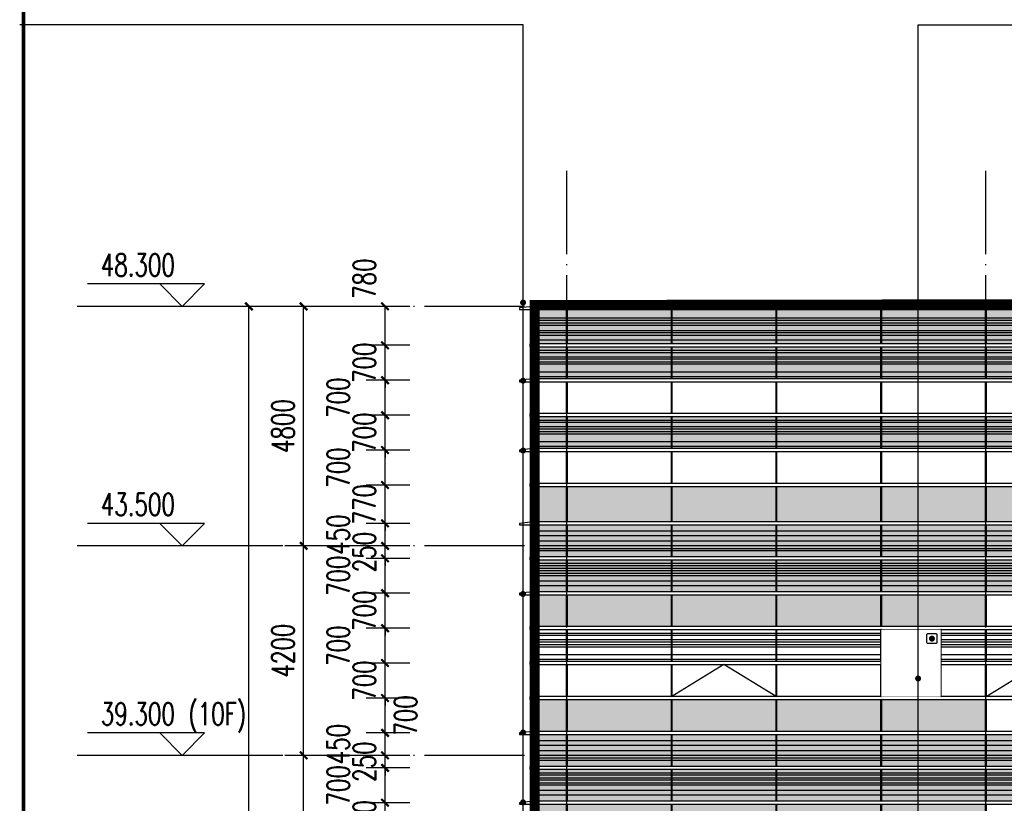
# Model space of a CAD drawing. Header units: millimetres. Extents: x 708158 to 1984082, y -168213 to -53.
# Tile 73 of 220: x 837982 to 857724, y -47618 to -31909. Entities that reach past the tile are written whole.
import ezdxf

# ---------------------------------------------------------------- set-up
doc = ezdxf.new("R2010")
doc.units = ezdxf.units.MM
doc.header["$LTSCALE"] = 1000
doc.set_wipeout_variables(frame=1)
doc.linetypes.add('DASH', pattern=[0.35, 0.25, -0.1])
doc.linetypes.add('DOTE', pattern=[2.42, 2, -0.2, 0.02, -0.2])
doc.layers.get('0').update_dxf_attribs({"color": 8})
for name, color, linetype in [('A-AXIS', 1, 'DOTE'), ('A-看线', 63, 'Continuous'), ('DIM_ELEV', 3, 'Continuous'), ('DIM_LEAD', 3, 'Continuous'), ('DOTE', 1, 'DOTE'), ('PUB_DIM', 3, 'Continuous'), ('PUB_TEXT', 7, 'Continuous'), ('WINDOW', 4, 'Continuous'), ('看线', 115, 'Continuous'), ('立面加粗', 5, 'Continuous'), ('立面填充线2 穿孔板', 105, 'Continuous'), ('立面窗户线', 21, 'Continuous')]:
    doc.layers.add(name, color=color, linetype=linetype)
doc.layers.add('E-百叶', color=8, linetype='Continuous', lineweight=35)
doc.layers.add('图框', color=4, linetype='Continuous', lineweight=35)
doc.layers.add('不打印线', color=6, linetype='DASH', lineweight=0, plot=False)
doc.styles.add('_TCH_DIM', font='SIMPLEX', dxfattribs={"bigfont": 'GBCBIG'})
doc.styles.add('_TCH_DIM_T3', font='SIMPLEX', dxfattribs={"width": 0.705882, "bigfont": 'GBCBIG'})
doc.dimstyles.new('_TCH_ARCH&&150', dxfattribs={"dimtxt": 446.25, "dimasz": 150, "dimexe": 375, "dimexo": 450, "dimgap": 189.375, "dimtad": 1, "dimdec": 0, "dimzin": 0, "dimdsep": 46, "dimtxsty": '_TCH_DIM_T3', "dimblk": 'ARCHTICK', "dimcen": 0.09, "dimclrt": 7, "dimazin": 2, "dimtfac": 1, "dimtdec": 0, "dimtix": 1, "dimtmove": 2, "dimatfit": 3, "dimfxl": 1, "dimtolj": 1, "dimtzin": 0, "dimarcsym": 0})

# ---------------------------------------------------------------- blocks, each defined once
blk = doc.blocks.new('A$C24AE1B25')
at = {"layer": '立面窗户线'}
blk.add_lwpolyline([(46850, 30), (0, 30), (-30, 30), (-300, 0), (-300, -30), (0, -30), (46850, -30)], dxfattribs=at)
blk = doc.blocks.new('A$C05264923')
at = {"layer": '立面窗户线'}
blk.add_lwpolyline([(46850, 30), (0, 30), (-90, 30), (-90, -30), (0, -30), (46850, -30)], dxfattribs=at)
blk = doc.blocks.new('A$C646C2EE2')
at = {"layer": 'A-看线'}
for points in [[(0, -70), (2090, -70), (2090, -120), (0, -120)], [(2100, -70), (4190, -70), (4190, -120), (2100, -120)], [(4200, -70), (6290, -70), (6290, -120), (4200, -120)], [(6300, -70), (8390, -70), (8390, -120), (6300, -120)], [(0, -200), (2090, -200), (2090, -250), (0, -250)], [(0, -300), (2090, -300), (2090, -350), (0, -350)], [(2100, -200), (4190, -200), (4190, -250), (2100, -250)], [(2100, -300), (4190, -300), (4190, -350), (2100, -350)], [(4200, -200), (6290, -200), (6290, -250), (4200, -250)], [(4200, -300), (6290, -300), (6290, -350), (4200, -350)], [(6300, -200), (8390, -200), (8390, -250), (6300, -250)], [(6300, -300), (8390, -300), (8390, -350), (6300, -350)], [(0, -500), (2090, -500), (2090, -600), (0, -600)], [(2100, -500), (4190, -500), (4190, -600), (2100, -600)], [(4200, -500), (6290, -500), (6290, -600), (4200, -600)], [(6300, -500), (8390, -500), (8390, -600), (6300, -600)]]:
    blk.add_lwpolyline(points, close=True, dxfattribs=at)
at = {"layer": 'WINDOW'}
for points in [[(2090, 0), (2100, 0), (2100, -640), (2090, -640)], [(4190, 0), (4200, 0), (4200, -640), (4190, -640)], [(6290, 0), (6300, 0), (6300, -640), (6290, -640)], [(8390, 0), (8400, 0), (8400, -640), (8390, -640)]]:
    blk.add_lwpolyline(points, close=True, dxfattribs=at)
blk = doc.blocks.new('A$C03EC34EA')
at = {"layer": 'A-看线'}
for points in [[(5, -40), (645, -40), (645, -140), (5, -140)], [(5, -240), (645, -240), (645, -340), (5, -340)], [(5, -390), (645, -390), (645, -440), (5, -440)], [(5, -690), (645, -690), (645, -740), (5, -740)], [(5, -790), (645, -790), (645, -840), (5, -840)], [(5, -890), (645, -890), (645, -940), (5, -940)], [(5, -1040), (645, -1040), (645, -1140), (5, -1140)]]:
    blk.add_lwpolyline(points, close=True, dxfattribs=at)
at = {"layer": 'WINDOW'}
for points in [[(-5, 80), (5, 80), (5, -560), (-5, -560)], [(645, 80), (655, 80), (655, -560), (645, -560)], [(-5, -620), (5, -620), (5, -1260), (-5, -1260)], [(645, -620), (655, -620), (655, -1260), (645, -1260)]]:
    blk.add_lwpolyline(points, close=True, dxfattribs=at)
blk = doc.blocks.new('A$C2A3A27BA')
at = {"layer": 'A-看线'}
for points in [[(0, -40), (2090, -40), (2090, -140), (0, -140)], [(2100, -40), (4190, -40), (4190, -140), (2100, -140)], [(4200, -40), (6290, -40), (6290, -140), (4200, -140)], [(6300, -40), (8390, -40), (8390, -140), (6300, -140)], [(0, -240), (2090, -240), (2090, -340), (0, -340)], [(0, -390), (2090, -390), (2090, -440), (0, -440)], [(2100, -240), (4190, -240), (4190, -340), (2100, -340)], [(2100, -390), (4190, -390), (4190, -440), (2100, -440)], [(4200, -240), (6290, -240), (6290, -340), (4200, -340)], [(4200, -390), (6290, -390), (6290, -440), (4200, -440)], [(6300, -240), (8390, -240), (8390, -340), (6300, -340)], [(6300, -390), (8390, -390), (8390, -440), (6300, -440)], [(0, -690), (2090, -690), (2090, -740), (0, -740)], [(2100, -690), (4190, -690), (4190, -740), (2100, -740)], [(4200, -690), (6290, -690), (6290, -740), (4200, -740)], [(6300, -690), (8390, -690), (8390, -740), (6300, -740)], [(0, -790), (2090, -790), (2090, -840), (0, -840)], [(0, -890), (2090, -890), (2090, -940), (0, -940)], [(2100, -790), (4190, -790), (4190, -840), (2100, -840)], [(2100, -890), (4190, -890), (4190, -940), (2100, -940)], [(4200, -790), (6290, -790), (6290, -840), (4200, -840)], [(4200, -890), (6290, -890), (6290, -940), (4200, -940)], [(6300, -790), (8390, -790), (8390, -840), (6300, -840)], [(6300, -890), (8390, -890), (8390, -940), (6300, -940)], [(0, -1040), (2090, -1040), (2090, -1140), (0, -1140)], [(2100, -1040), (4190, -1040), (4190, -1140), (2100, -1140)], [(4200, -1040), (6290, -1040), (6290, -1140), (4200, -1140)], [(6300, -1040), (8390, -1040), (8390, -1140), (6300, -1140)]]:
    blk.add_lwpolyline(points, close=True, dxfattribs=at)
at = {"layer": 'WINDOW'}
for points in [[(2090, 80), (2100, 80), (2100, -560), (2090, -560)], [(4190, 80), (4200, 80), (4200, -560), (4190, -560)], [(6290, 80), (6300, 80), (6300, -560), (6290, -560)], [(8390, 80), (8400, 80), (8400, -560), (8390, -560)], [(2090, -620), (2100, -620), (2100, -1260), (2090, -1260)], [(4190, -620), (4200, -620), (4200, -1260), (4190, -1260)], [(6290, -620), (6300, -620), (6300, -1260), (6290, -1260)], [(8390, -620), (8400, -620), (8400, -1260), (8390, -1260)]]:
    blk.add_lwpolyline(points, close=True, dxfattribs=at)
blk = doc.blocks.new('A$C4AFF7EBF')
at = {"layer": 'A-看线'}
for points in [[(5, -70), (645, -70), (645, -120), (5, -120)], [(5, -200), (645, -200), (645, -250), (5, -250)], [(5, -300), (645, -300), (645, -350), (5, -350)], [(5, -500), (645, -500), (645, -600), (5, -600)]]:
    blk.add_lwpolyline(points, close=True, dxfattribs=at)
at = {"layer": 'WINDOW'}
for points in [[(-5, 0), (5, 0), (5, -640), (-5, -640)], [(645, 0), (655, 0), (655, -640), (645, -640)]]:
    blk.add_lwpolyline(points, close=True, dxfattribs=at)
blk = doc.blocks.new('A$C4BD9167B')
at = {"layer": 'WINDOW'}
for points in [[(-5, 0), (5, 0), (5, -640), (-5, -640)], [(645, 0), (655, 0), (655, -640), (645, -640)], [(-5, -1400), (5, -1400), (5, -2040), (-5, -2040)], [(645, -1400), (655, -1400), (655, -2040), (645, -2040)], [(-5, -2100), (5, -2100), (5, -2740), (-5, -2740)], [(645, -2100), (655, -2100), (655, -2740), (645, -2740)]]:
    blk.add_lwpolyline(points, close=True, dxfattribs=at)
blk = doc.blocks.new('A$C59A864C1')
at = {"layer": 'WINDOW'}
for points in [[(2090, 0), (2100, 0), (2100, -640), (2090, -640)], [(4190, 0), (4200, 0), (4200, -640), (4190, -640)], [(6290, 0), (6300, 0), (6300, -640), (6290, -640)], [(8390, 0), (8400, 0), (8400, -640), (8390, -640)], [(2090, -1400), (2100, -1400), (2100, -2040), (2090, -2040)], [(4190, -1400), (4200, -1400), (4200, -2040), (4190, -2040)], [(6290, -1400), (6300, -1400), (6300, -2040), (6290, -2040)], [(8390, -1400), (8400, -1400), (8400, -2040), (8390, -2040)], [(2090, -2100), (2100, -2100), (2100, -2740), (2090, -2740)], [(4190, -2100), (4200, -2100), (4200, -2740), (4190, -2740)], [(6290, -2100), (6300, -2100), (6300, -2740), (6290, -2740)], [(8390, -2100), (8400, -2100), (8400, -2740), (8390, -2740)]]:
    blk.add_lwpolyline(points, close=True, dxfattribs=at)
blk.add_lwpolyline([(4190, -2040), (3145, -1400), (2100, -2040)], dxfattribs=at)
blk = doc.blocks.new('A$C22B71AAA')
at = {"layer": '立面填充线2 穿孔板'}
for points in [[(5, 420), (46845, 420), (46845, -220), (5, -220)], [(5, -280), (46845, -280), (46845, -920), (5, -920)], [(5, -980), (9045, -980), (9045, -1620), (5, -1620)], [(5, -3080), (9045, -3080), (9045, -3720), (5, -3720)]]:
    blk.add_hatch(color=256, dxfattribs=at).paths.add_polyline_path(points)
at = {"layer": 'A-看线'}
for points in [[(5, 420), (46845, 420), (46845, -220), (5, -220)], [(5, -280), (46845, -280), (46845, -920), (5, -920)], [(5, -980), (9045, -980), (9045, -1620), (5, -1620)], [(5, -1680), (46845, -1680), (46845, -2320), (5, -2320)], [(5, -3080), (9045, -3080), (9045, -3720), (5, -3720)]]:
    blk.add_lwpolyline(points, close=True, dxfattribs=at)
at = {"layer": 'WINDOW'}
for name, p in [('A$C03EC34EA', (0, 340)), ('A$C2A3A27BA', (655, 340)), ('A$C2A3A27BA', (9055, 340)), ('A$C05264923', (0, -250)), ('A$C4BD9167B', (0, -980)), ('A$C59A864C1', (655, -980)), ('A$C05264923', (0, -1650)), ('A$C4AFF7EBF', (0, -1680)), ('A$C646C2EE2', (655, -1680)), ('A$C646C2EE2', (9055, -1680)), ('A$C05264923', (0, -2350)), ('A$C05264923', (0, -3050))]:
    blk.add_blockref(name, p, dxfattribs=at)
at = {"layer": '立面窗户线'}
for p in [(0, 450), (0, -950)]:
    blk.add_blockref('A$C24AE1B25', p, dxfattribs=at)
blk = doc.blocks.new('A$C2009679C')
at = {"layer": 'A-看线'}
for points in [[(5, -270), (645, -270), (645, -320), (5, -320)], [(5, -370), (645, -370), (645, -420), (5, -420)], [(5, -520), (645, -520), (645, -570), (5, -570)], [(5, -620), (645, -620), (645, -720), (5, -720)], [(5, -920), (645, -920), (645, -970), (5, -970)], [(5, -1050), (645, -1050), (645, -1100), (5, -1100)], [(5, -1150), (645, -1150), (645, -1200), (5, -1200)], [(5, -1350), (645, -1350), (645, -1450), (5, -1450)]]:
    blk.add_lwpolyline(points, close=True, dxfattribs=at)
at = {"layer": 'WINDOW'}
for points in [[(-5, -100), (5, -100), (5, -790), (-5, -790)], [(645, -100), (655, -100), (655, -790), (645, -790)], [(-5, -850), (5, -850), (5, -1490), (-5, -1490)], [(645, -850), (655, -850), (655, -1490), (645, -1490)]]:
    blk.add_lwpolyline(points, close=True, dxfattribs=at)
blk = doc.blocks.new('A$C77236AF1')
at = {"layer": 'A-看线'}
for points in [[(0, -270), (2090, -270), (2090, -320), (0, -320)], [(0, -370), (2090, -370), (2090, -420), (0, -420)], [(2100, -270), (4190, -270), (4190, -320), (2100, -320)], [(2100, -370), (4190, -370), (4190, -420), (2100, -420)], [(4200, -270), (6290, -270), (6290, -320), (4200, -320)], [(4200, -370), (6290, -370), (6290, -420), (4200, -420)], [(6300, -270), (8390, -270), (8390, -320), (6300, -320)], [(6300, -370), (8390, -370), (8390, -420), (6300, -420)], [(0, -520), (2090, -520), (2090, -570), (0, -570)], [(2100, -520), (4190, -520), (4190, -570), (2100, -570)], [(4200, -520), (6290, -520), (6290, -570), (4200, -570)], [(6300, -520), (8390, -520), (8390, -570), (6300, -570)], [(0, -620), (2090, -620), (2090, -720), (0, -720)], [(2100, -620), (4190, -620), (4190, -720), (2100, -720)], [(4200, -620), (6290, -620), (6290, -720), (4200, -720)], [(6300, -620), (8390, -620), (8390, -720), (6300, -720)], [(0, -920), (2090, -920), (2090, -970), (0, -970)], [(2100, -920), (4190, -920), (4190, -970), (2100, -970)], [(4200, -920), (6290, -920), (6290, -970), (4200, -970)], [(6300, -920), (8390, -920), (8390, -970), (6300, -970)], [(0, -1050), (2090, -1050), (2090, -1100), (0, -1100)], [(0, -1150), (2090, -1150), (2090, -1200), (0, -1200)], [(2100, -1050), (4190, -1050), (4190, -1100), (2100, -1100)], [(2100, -1150), (4190, -1150), (4190, -1200), (2100, -1200)], [(4200, -1050), (6290, -1050), (6290, -1100), (4200, -1100)], [(4200, -1150), (6290, -1150), (6290, -1200), (4200, -1200)], [(6300, -1050), (8390, -1050), (8390, -1100), (6300, -1100)], [(6300, -1150), (8390, -1150), (8390, -1200), (6300, -1200)], [(0, -1350), (2090, -1350), (2090, -1450), (0, -1450)], [(2100, -1350), (4190, -1350), (4190, -1450), (2100, -1450)], [(4200, -1350), (6290, -1350), (6290, -1450), (4200, -1450)], [(6300, -1350), (8390, -1350), (8390, -1450), (6300, -1450)]]:
    blk.add_lwpolyline(points, close=True, dxfattribs=at)
at = {"layer": 'WINDOW'}
for points in [[(2090, -100), (2100, -100), (2100, -790), (2090, -790)], [(4190, -100), (4200, -100), (4200, -790), (4190, -790)], [(6290, -100), (6300, -100), (6300, -790), (6290, -790)], [(8390, -100), (8400, -100), (8400, -790), (8390, -790)], [(2090, -850), (2100, -850), (2100, -1490), (2090, -1490)], [(4190, -850), (4200, -850), (4200, -1490), (4190, -1490)], [(6290, -850), (6300, -850), (6300, -1490), (6290, -1490)], [(8390, -850), (8400, -850), (8400, -1490), (8390, -1490)]]:
    blk.add_lwpolyline(points, close=True, dxfattribs=at)
blk = doc.blocks.new('A$Ceb045a45')
at = {"layer": '立面填充线2 穿孔板'}
for points in [[(305, -130), (47145, -130), (47145, -820), (305, -820)], [(305, -880), (47145, -880), (47145, -1520), (305, -1520)], [(305, -2280), (47145, -2280), (47145, -2920), (305, -2920)], [(305, -3680), (47145, -3680), (47145, -4390), (305, -4390)]]:
    blk.add_hatch(color=256, dxfattribs=at).paths.add_polyline_path(points)
at = {"layer": 'A-看线'}
for points in [[(305, -130), (47145, -130), (47145, -820), (305, -820)], [(305, -880), (47145, -880), (47145, -1520), (305, -1520)], [(305, -2280), (47145, -2280), (47145, -2920), (305, -2920)], [(305, -2280), (47145, -2280), (47145, -2920), (305, -2920)], [(305, -3680), (47145, -3680), (47145, -4390), (305, -4390)]]:
    blk.add_lwpolyline(points, close=True, dxfattribs=at)
at = {"layer": 'WINDOW'}
for points in [[(295, -880), (305, -880), (305, -1520), (295, -1520)], [(945, -880), (955, -880), (955, -1520), (945, -1520)], [(3045, -880), (3055, -880), (3055, -1520), (3045, -1520)], [(5145, -880), (5155, -880), (5155, -1520), (5145, -1520)], [(7245, -880), (7255, -880), (7255, -1520), (7245, -1520)], [(9345, -880), (9355, -880), (9355, -1520), (9345, -1520)], [(295, -1580), (305, -1580), (305, -2220), (295, -2220)], [(945, -1580), (955, -1580), (955, -2220), (945, -2220)], [(3045, -1580), (3055, -1580), (3055, -2220), (3045, -2220)], [(5145, -1580), (5155, -1580), (5155, -2220), (5145, -2220)], [(7245, -1580), (7255, -1580), (7255, -2220), (7245, -2220)], [(9345, -1580), (9355, -1580), (9355, -2220), (9345, -2220)], [(295, -2980), (305, -2980), (305, -3620), (295, -3620)], [(945, -2980), (955, -2980), (955, -3620), (945, -3620)], [(3045, -2980), (3055, -2980), (3055, -3620), (3045, -3620)], [(5145, -2980), (5155, -2980), (5155, -3620), (5145, -3620)], [(7245, -2980), (7255, -2980), (7255, -3620), (7245, -3620)], [(9345, -2980), (9355, -2980), (9355, -3620), (9345, -3620)], [(295, -3680), (305, -3680), (305, -4390), (295, -4390)], [(945, -3680), (955, -3680), (955, -4390), (945, -4390)], [(3045, -3680), (3055, -3680), (3055, -4390), (3045, -4390)], [(5145, -3680), (5155, -3680), (5155, -4390), (5145, -4390)], [(7245, -3680), (7255, -3680), (7255, -4390), (7245, -4390)], [(9345, -3680), (9355, -3680), (9355, -4390), (9345, -4390)]]:
    blk.add_lwpolyline(points, close=True, dxfattribs=at)
at = {"layer": 'A-看线'}
for name, p in [('A$C2009679C', (300, -30)), ('A$C77236AF1', (955, -30)), ('A$C77236AF1', (9355, -30))]:
    blk.add_blockref(name, p, dxfattribs=at)
at = {"layer": 'WINDOW'}
for name, p in [('A$C05264923', (300, -850)), ('A$C05264923', (300, -2250)), ('A$C4AFF7EBF', (300, -2280)), ('A$C646C2EE2', (955, -2280)), ('A$C646C2EE2', (9355, -2280)), ('A$C05264923', (300, -3650))]:
    blk.add_blockref(name, p, dxfattribs=at)
at = {"layer": '立面窗户线'}
for p in [(300, -100), (300, -1550), (300, -2950)]:
    blk.add_blockref('A$C24AE1B25', p, dxfattribs=at)
blk = doc.blocks.new('A$C3ddea0d8')
at = {"layer": 'DIM_LEAD', "color": 1}
blk.add_lwpolyline([(-80, 100), (80, 100, -0.414214), (100, 80), (100, -80, -0.414214), (80, -100), (-80, -100, -0.414214), (-100, -80), (-100, 80, -0.414214)], format="xyb", close=True, dxfattribs=at)
at = {"layer": 'DIM_LEAD', "color": 1, "const_width": 60}
blk.add_lwpolyline([(0, -30, 1), (0, 30, 1)], format="xyb", close=True, dxfattribs=at)
blk = doc.blocks.new('A$C68c6f59b')
at = {"layer": 'WINDOW'}
for points in [[(10, -700), (0, -700), (0, -2040), (10, -2040)], [(1210, -700), (1200, -700), (1200, -2040), (1210, -2040)]]:
    blk.add_lwpolyline(points, close=True, dxfattribs=at)
blk.add_wipeout([(10, -700), (1200, -700), (1200, -2040), (10, -2040)]).dxf.layer = 'WINDOW'
blk.add_blockref('A$C3ddea0d8', (1024, -880))
blk = doc.blocks.new('A$C1b228231')
at = {"layer": 'E-百叶'}
blk.add_blockref('A$C68c6f59b', (0, 0), dxfattribs=at)
blk = doc.blocks.new('A$C0b69b167')
at = {"layer": '看线'}
blk.add_lwpolyline([(89251, -100), (60200, -100), (60200, 150), (42000, 150), (42000, -100), (6250, -100), (6250, 0), (-250, 0), (-250, -100), (-350, -100)], dxfattribs=at)
blk = doc.blocks.new('A$C998f5811')
at = {"layer": '图框', "color": 4, "const_width": 74.2}
blk.add_lwpolyline([(-122400, 1500), (-1500, 1500), (-1500, 87600), (-122400, 87600)], close=True, dxfattribs=at)
blk = doc.blocks.new('_ArchTick')
at = {"color": 0, "linetype": 'ByBlock', "const_width": 0.3}
blk.add_lwpolyline([(-0.5, -0.5), (0.5, 0.5)], dxfattribs=at)
blk = doc.blocks.new('*D702')
at = {"layer": 'Defpoints', "color": 0, "transparency": 16777216}
for p in [(845307, -47607), (846255, -47607), (846255, -48307)]:
    blk.add_point(p, dxfattribs=at)
at = {"layer": 'PUB_DIM', "color": 0, "lineweight": -2, "transparency": 16777216}
for p, q in [((845307, -47607), (845307, -47457)), ((845805, -47607), (844932, -47607)), ((845307, -48307), (845307, -47607)), ((845805, -48307), (844932, -48307)), ((845307, -48307), (845307, -48457))]:
    blk.add_line(p, q, dxfattribs=at)
at = {"layer": 'PUB_DIM', "color": 0, "lineweight": -2, "transparency": 16777216, "xscale": 150, "yscale": 150, "zscale": 150}
for p, rotation in [((845307, -47607), 270), ((845307, -48307), 90)]:
    blk.add_blockref('_ArchTick', p, dxfattribs=dict(at, rotation=rotation))
at = {"layer": 'PUB_DIM', "color": 7, "transparency": 16777216, "insert": (844894, -47957), "char_height": 446.2, "attachment_point": 5, "rotation": 90, "style": '_TCH_DIM_T3'}
blk.add_mtext('\\A1;700', dxfattribs=at)
blk = doc.blocks.new('*D703')
at = {"layer": 'Defpoints', "color": 0, "transparency": 16777216}
for p in [(845307, -46907), (846255, -46907), (846255, -47607)]:
    blk.add_point(p, dxfattribs=at)
at = {"layer": 'PUB_DIM', "color": 0, "lineweight": -2, "transparency": 16777216}
for p, q in [((845805, -46907), (844932, -46907)), ((845307, -47607), (845307, -46907)), ((845805, -47607), (844932, -47607))]:
    blk.add_line(p, q, dxfattribs=at)
at = {"layer": 'PUB_DIM', "color": 0, "lineweight": -2, "transparency": 16777216, "xscale": 150, "yscale": 150, "zscale": 150}
for p, rotation in [((845307, -46907), 90), ((845307, -47607), 270)]:
    blk.add_blockref('_ArchTick', p, dxfattribs=dict(at, rotation=rotation))
at = {"layer": 'PUB_DIM', "color": 7, "transparency": 16777216, "insert": (844369, -47257), "char_height": 446.2, "attachment_point": 5, "rotation": 90, "style": '_TCH_DIM_T3'}
blk.add_mtext('\\A1;700', dxfattribs=at)
blk = doc.blocks.new('*D704')
at = {"layer": 'Defpoints', "color": 0, "transparency": 16777216}
for p in [(845307, -46657), (846255, -46657), (846255, -46907)]:
    blk.add_point(p, dxfattribs=at)
at = {"layer": 'PUB_DIM', "color": 0, "lineweight": -2, "transparency": 16777216}
for p, q in [((845307, -46657), (845307, -46507)), ((845805, -46657), (844932, -46657)), ((845307, -46907), (845307, -46657)), ((845805, -46907), (844932, -46907)), ((845307, -46907), (845307, -47057))]:
    blk.add_line(p, q, dxfattribs=at)
at = {"layer": 'PUB_DIM', "color": 0, "lineweight": -2, "transparency": 16777216, "xscale": 150, "yscale": 150, "zscale": 150}
for p, rotation in [((845307, -46657), 270), ((845307, -46907), 90)]:
    blk.add_blockref('_ArchTick', p, dxfattribs=dict(at, rotation=rotation))
at = {"layer": 'PUB_DIM', "color": 7, "transparency": 16777216, "insert": (844894, -46782), "char_height": 446.2, "attachment_point": 5, "rotation": 90, "style": '_TCH_DIM_T3'}
blk.add_mtext('\\A1;250', dxfattribs=at)
blk = doc.blocks.new('*D705')
at = {"layer": 'Defpoints', "color": 0, "transparency": 16777216}
for p in [(845307, -46207), (846255, -46207), (846255, -46657)]:
    blk.add_point(p, dxfattribs=at)
at = {"layer": 'PUB_DIM', "color": 0, "lineweight": -2, "transparency": 16777216}
for p, q in [((845805, -46207), (844932, -46207)), ((845307, -46657), (845307, -46207)), ((845805, -46657), (844932, -46657))]:
    blk.add_line(p, q, dxfattribs=at)
at = {"layer": 'PUB_DIM', "color": 0, "lineweight": -2, "transparency": 16777216, "xscale": 150, "yscale": 150, "zscale": 150}
for p, rotation in [((845307, -46207), 90), ((845307, -46657), 270)]:
    blk.add_blockref('_ArchTick', p, dxfattribs=dict(at, rotation=rotation))
at = {"layer": 'PUB_DIM', "color": 7, "transparency": 16777216, "insert": (844369, -46432), "char_height": 446.2, "attachment_point": 5, "rotation": 90, "style": '_TCH_DIM_T3'}
blk.add_mtext('\\A1;450', dxfattribs=at)
blk = doc.blocks.new('*D706')
at = {"layer": 'Defpoints', "color": 0, "transparency": 16777216}
for p in [(845307, -45507), (846255, -45507), (846255, -46207)]:
    blk.add_point(p, dxfattribs=at)
at = {"layer": 'PUB_DIM', "color": 0, "lineweight": -2, "transparency": 16777216}
for p, q in [((845805, -45507), (844932, -45507)), ((845307, -46207), (845307, -45507)), ((845805, -46207), (844932, -46207))]:
    blk.add_line(p, q, dxfattribs=at)
at = {"layer": 'PUB_DIM', "color": 0, "lineweight": -2, "transparency": 16777216, "xscale": 150, "yscale": 150, "zscale": 150}
for p, rotation in [((845307, -45507), 90), ((845307, -46207), 270)]:
    blk.add_blockref('_ArchTick', p, dxfattribs=dict(at, rotation=rotation))
at = {"layer": 'PUB_DIM', "color": 7, "transparency": 16777216, "insert": (845719, -45857), "char_height": 446.2, "attachment_point": 5, "rotation": 90, "style": '_TCH_DIM_T3'}
blk.add_mtext('\\A1;700', dxfattribs=at)
blk = doc.blocks.new('*D707')
at = {"layer": 'Defpoints', "color": 0, "transparency": 16777216}
for p in [(845307, -44807), (846255, -44807), (846255, -45507)]:
    blk.add_point(p, dxfattribs=at)
at = {"layer": 'PUB_DIM', "color": 0, "lineweight": -2, "transparency": 16777216}
for p, q in [((845805, -44807), (844932, -44807)), ((845307, -44807), (845307, -44657)), ((845307, -45507), (845307, -44807)), ((845805, -45507), (844932, -45507)), ((845307, -45507), (845307, -45657))]:
    blk.add_line(p, q, dxfattribs=at)
at = {"layer": 'PUB_DIM', "color": 0, "lineweight": -2, "transparency": 16777216, "xscale": 150, "yscale": 150, "zscale": 150}
for p, rotation in [((845307, -44807), 270), ((845307, -45507), 90)]:
    blk.add_blockref('_ArchTick', p, dxfattribs=dict(at, rotation=rotation))
at = {"layer": 'PUB_DIM', "color": 7, "transparency": 16777216, "insert": (844894, -45157), "char_height": 446.2, "attachment_point": 5, "rotation": 90, "style": '_TCH_DIM_T3'}
blk.add_mtext('\\A1;700', dxfattribs=at)
blk = doc.blocks.new('*D708')
at = {"layer": 'Defpoints', "color": 0, "transparency": 16777216}
for p in [(845307, -44107), (846255, -44107), (846255, -44807)]:
    blk.add_point(p, dxfattribs=at)
at = {"layer": 'PUB_DIM', "color": 0, "lineweight": -2, "transparency": 16777216}
for p, q in [((845805, -44107), (844932, -44107)), ((845307, -44807), (845307, -44107)), ((845805, -44807), (844932, -44807))]:
    blk.add_line(p, q, dxfattribs=at)
at = {"layer": 'PUB_DIM', "color": 0, "lineweight": -2, "transparency": 16777216, "xscale": 150, "yscale": 150, "zscale": 150}
for p, rotation in [((845307, -44107), 90), ((845307, -44807), 270)]:
    blk.add_blockref('_ArchTick', p, dxfattribs=dict(at, rotation=rotation))
at = {"layer": 'PUB_DIM', "color": 7, "transparency": 16777216, "insert": (844369, -44457), "char_height": 446.2, "attachment_point": 5, "rotation": 90, "style": '_TCH_DIM_T3'}
blk.add_mtext('\\A1;700', dxfattribs=at)
blk = doc.blocks.new('*D709')
at = {"layer": 'Defpoints', "color": 0, "transparency": 16777216}
for p in [(845307, -43407), (846255, -43407), (846255, -44107)]:
    blk.add_point(p, dxfattribs=at)
at = {"layer": 'PUB_DIM', "color": 0, "lineweight": -2, "transparency": 16777216}
for p, q in [((845805, -43407), (844932, -43407)), ((845307, -43407), (845307, -43257)), ((845307, -44107), (845307, -43407)), ((845805, -44107), (844932, -44107)), ((845307, -44107), (845307, -44257))]:
    blk.add_line(p, q, dxfattribs=at)
at = {"layer": 'PUB_DIM', "color": 0, "lineweight": -2, "transparency": 16777216, "xscale": 150, "yscale": 150, "zscale": 150}
for p, rotation in [((845307, -43407), 270), ((845307, -44107), 90)]:
    blk.add_blockref('_ArchTick', p, dxfattribs=dict(at, rotation=rotation))
at = {"layer": 'PUB_DIM', "color": 7, "transparency": 16777216, "insert": (844894, -43757), "char_height": 446.2, "attachment_point": 5, "rotation": 90, "style": '_TCH_DIM_T3'}
blk.add_mtext('\\A1;700', dxfattribs=at)
blk = doc.blocks.new('*D710')
at = {"layer": 'Defpoints', "color": 0, "transparency": 16777216}
for p in [(845307, -42707), (846255, -42707), (846255, -43407)]:
    blk.add_point(p, dxfattribs=at)
at = {"layer": 'PUB_DIM', "color": 0, "lineweight": -2, "transparency": 16777216}
for p, q in [((845805, -42707), (844932, -42707)), ((845307, -43407), (845307, -42707)), ((845805, -43407), (844932, -43407))]:
    blk.add_line(p, q, dxfattribs=at)
at = {"layer": 'PUB_DIM', "color": 0, "lineweight": -2, "transparency": 16777216, "xscale": 150, "yscale": 150, "zscale": 150}
for p, rotation in [((845307, -42707), 90), ((845307, -43407), 270)]:
    blk.add_blockref('_ArchTick', p, dxfattribs=dict(at, rotation=rotation))
at = {"layer": 'PUB_DIM', "color": 7, "transparency": 16777216, "insert": (844369, -43057), "char_height": 446.2, "attachment_point": 5, "rotation": 90, "style": '_TCH_DIM_T3'}
blk.add_mtext('\\A1;700', dxfattribs=at)
blk = doc.blocks.new('*D711')
at = {"layer": 'Defpoints', "color": 0, "transparency": 16777216}
for p in [(845307, -42457), (846255, -42457), (846255, -42707)]:
    blk.add_point(p, dxfattribs=at)
at = {"layer": 'PUB_DIM', "color": 0, "lineweight": -2, "transparency": 16777216}
for p, q in [((845307, -42457), (845307, -42307)), ((845805, -42457), (844932, -42457)), ((845307, -42707), (845307, -42457)), ((845805, -42707), (844932, -42707)), ((845307, -42707), (845307, -42857))]:
    blk.add_line(p, q, dxfattribs=at)
at = {"layer": 'PUB_DIM', "color": 0, "lineweight": -2, "transparency": 16777216, "xscale": 150, "yscale": 150, "zscale": 150}
for p, rotation in [((845307, -42457), 270), ((845307, -42707), 90)]:
    blk.add_blockref('_ArchTick', p, dxfattribs=dict(at, rotation=rotation))
at = {"layer": 'PUB_DIM', "color": 7, "transparency": 16777216, "insert": (844894, -42582), "char_height": 446.2, "attachment_point": 5, "rotation": 90, "style": '_TCH_DIM_T3'}
blk.add_mtext('\\A1;250', dxfattribs=at)
blk = doc.blocks.new('*D712')
at = {"layer": 'Defpoints', "color": 0, "transparency": 16777216}
for p in [(845307, -42007), (846255, -42007), (846255, -42457)]:
    blk.add_point(p, dxfattribs=at)
at = {"layer": 'PUB_DIM', "color": 0, "lineweight": -2, "transparency": 16777216}
for p, q in [((845805, -42007), (844932, -42007)), ((845307, -42457), (845307, -42007)), ((845805, -42457), (844932, -42457))]:
    blk.add_line(p, q, dxfattribs=at)
at = {"layer": 'PUB_DIM', "color": 0, "lineweight": -2, "transparency": 16777216, "xscale": 150, "yscale": 150, "zscale": 150}
for p, rotation in [((845307, -42007), 90), ((845307, -42457), 270)]:
    blk.add_blockref('_ArchTick', p, dxfattribs=dict(at, rotation=rotation))
at = {"layer": 'PUB_DIM', "color": 7, "transparency": 16777216, "insert": (844369, -42232), "char_height": 446.2, "attachment_point": 5, "rotation": 90, "style": '_TCH_DIM_T3'}
blk.add_mtext('\\A1;450', dxfattribs=at)
blk = doc.blocks.new('*D713')
at = {"layer": 'Defpoints', "color": 0, "transparency": 16777216}
for p in [(845307, -41237), (846255, -41237), (846255, -42007)]:
    blk.add_point(p, dxfattribs=at)
at = {"layer": 'PUB_DIM', "color": 0, "lineweight": -2, "transparency": 16777216}
for p, q in [((845805, -41237), (844932, -41237)), ((845307, -41237), (845307, -41087)), ((845307, -42007), (845307, -41237)), ((845805, -42007), (844932, -42007)), ((845307, -42007), (845307, -42157))]:
    blk.add_line(p, q, dxfattribs=at)
at = {"layer": 'PUB_DIM', "color": 0, "lineweight": -2, "transparency": 16777216, "xscale": 150, "yscale": 150, "zscale": 150}
for p, rotation in [((845307, -41237), 270), ((845307, -42007), 90)]:
    blk.add_blockref('_ArchTick', p, dxfattribs=dict(at, rotation=rotation))
at = {"layer": 'PUB_DIM', "color": 7, "transparency": 16777216, "insert": (844894, -41622), "char_height": 446.2, "attachment_point": 5, "rotation": 90, "style": '_TCH_DIM_T3'}
blk.add_mtext('\\A1;770', dxfattribs=at)
blk = doc.blocks.new('*D714')
at = {"layer": 'Defpoints', "color": 0, "transparency": 16777216}
for p in [(845307, -40537), (846255, -40537), (846255, -41237)]:
    blk.add_point(p, dxfattribs=at)
at = {"layer": 'PUB_DIM', "color": 0, "lineweight": -2, "transparency": 16777216}
for p, q in [((845805, -40537), (844932, -40537)), ((845307, -41237), (845307, -40537)), ((845805, -41237), (844932, -41237))]:
    blk.add_line(p, q, dxfattribs=at)
at = {"layer": 'PUB_DIM', "color": 0, "lineweight": -2, "transparency": 16777216, "xscale": 150, "yscale": 150, "zscale": 150}
for p, rotation in [((845307, -40537), 90), ((845307, -41237), 270)]:
    blk.add_blockref('_ArchTick', p, dxfattribs=dict(at, rotation=rotation))
at = {"layer": 'PUB_DIM', "color": 7, "transparency": 16777216, "insert": (844369, -40887), "char_height": 446.2, "attachment_point": 5, "rotation": 90, "style": '_TCH_DIM_T3'}
blk.add_mtext('\\A1;700', dxfattribs=at)
blk = doc.blocks.new('*D715')
at = {"layer": 'Defpoints', "color": 0, "transparency": 16777216}
for p in [(845307, -39837), (846255, -39837), (846255, -40537)]:
    blk.add_point(p, dxfattribs=at)
at = {"layer": 'PUB_DIM', "color": 0, "lineweight": -2, "transparency": 16777216}
for p, q in [((845805, -39837), (844932, -39837)), ((845307, -39837), (845307, -39687)), ((845307, -40537), (845307, -39837)), ((845805, -40537), (844932, -40537)), ((845307, -40537), (845307, -40687))]:
    blk.add_line(p, q, dxfattribs=at)
at = {"layer": 'PUB_DIM', "color": 0, "lineweight": -2, "transparency": 16777216, "xscale": 150, "yscale": 150, "zscale": 150}
for p, rotation in [((845307, -39837), 270), ((845307, -40537), 90)]:
    blk.add_blockref('_ArchTick', p, dxfattribs=dict(at, rotation=rotation))
at = {"layer": 'PUB_DIM', "color": 7, "transparency": 16777216, "insert": (844894, -40187), "char_height": 446.2, "attachment_point": 5, "rotation": 90, "style": '_TCH_DIM_T3'}
blk.add_mtext('\\A1;700', dxfattribs=at)
blk = doc.blocks.new('*D716')
at = {"layer": 'Defpoints', "color": 0, "transparency": 16777216}
for p in [(845307, -39137), (846255, -39137), (846255, -39837)]:
    blk.add_point(p, dxfattribs=at)
at = {"layer": 'PUB_DIM', "color": 0, "lineweight": -2, "transparency": 16777216}
for p, q in [((845805, -39137), (844932, -39137)), ((845307, -39837), (845307, -39137)), ((845805, -39837), (844932, -39837))]:
    blk.add_line(p, q, dxfattribs=at)
at = {"layer": 'PUB_DIM', "color": 0, "lineweight": -2, "transparency": 16777216, "xscale": 150, "yscale": 150, "zscale": 150}
for p, rotation in [((845307, -39137), 90), ((845307, -39837), 270)]:
    blk.add_blockref('_ArchTick', p, dxfattribs=dict(at, rotation=rotation))
at = {"layer": 'PUB_DIM', "color": 7, "transparency": 16777216, "insert": (844369, -39487), "char_height": 446.2, "attachment_point": 5, "rotation": 90, "style": '_TCH_DIM_T3'}
blk.add_mtext('\\A1;700', dxfattribs=at)
blk = doc.blocks.new('*D717')
at = {"layer": 'Defpoints', "color": 0, "transparency": 16777216}
for p in [(845307, -38437), (846255, -38437), (846255, -39137)]:
    blk.add_point(p, dxfattribs=at)
at = {"layer": 'PUB_DIM', "color": 0, "lineweight": -2, "transparency": 16777216}
for p, q in [((845307, -38437), (845307, -38287)), ((845805, -38437), (844932, -38437)), ((845307, -39137), (845307, -38437)), ((845805, -39137), (844932, -39137)), ((845307, -39137), (845307, -39287))]:
    blk.add_line(p, q, dxfattribs=at)
at = {"layer": 'PUB_DIM', "color": 0, "lineweight": -2, "transparency": 16777216, "xscale": 150, "yscale": 150, "zscale": 150}
for p, rotation in [((845307, -38437), 270), ((845307, -39137), 90)]:
    blk.add_blockref('_ArchTick', p, dxfattribs=dict(at, rotation=rotation))
at = {"layer": 'PUB_DIM', "color": 7, "transparency": 16777216, "insert": (844894, -38787), "char_height": 446.2, "attachment_point": 5, "rotation": 90, "style": '_TCH_DIM_T3'}
blk.add_mtext('\\A1;700', dxfattribs=at)
blk = doc.blocks.new('*D718')
at = {"layer": 'Defpoints', "color": 0, "transparency": 16777216}
for p in [(845307, -37657), (846255, -37657), (846255, -38437)]:
    blk.add_point(p, dxfattribs=at)
at = {"layer": 'PUB_DIM', "color": 0, "lineweight": -2, "transparency": 16777216}
for p, q in [((845805, -37657), (844932, -37657)), ((845307, -38437), (845307, -37657)), ((845805, -38437), (844932, -38437))]:
    blk.add_line(p, q, dxfattribs=at)
at = {"layer": 'PUB_DIM', "color": 0, "lineweight": -2, "transparency": 16777216, "xscale": 150, "yscale": 150, "zscale": 150}
for p, rotation in [((845307, -37657), 90), ((845307, -38437), 270)]:
    blk.add_blockref('_ArchTick', p, dxfattribs=dict(at, rotation=rotation))
at = {"layer": 'PUB_DIM', "color": 7, "transparency": 16777216, "insert": (844894, -37102), "char_height": 446.2, "attachment_point": 5, "rotation": 90, "style": '_TCH_DIM_T3'}
blk.add_mtext('\\A1;780', dxfattribs=at)
blk = doc.blocks.new('*D719')
at = {"layer": 'Defpoints', "color": 0, "transparency": 16777216}
for p in [(842578, -37657), (845052, -37657), (845052, -85957)]:
    blk.add_point(p, dxfattribs=at)
at = {"layer": 'PUB_DIM', "color": 0, "lineweight": -2, "transparency": 16777216}
for p, q in [((844602, -37657), (842203, -37657)), ((842578, -85957), (842578, -37657)), ((844602, -85957), (842203, -85957))]:
    blk.add_line(p, q, dxfattribs=at)
at = {"layer": 'PUB_DIM', "color": 0, "lineweight": -2, "transparency": 16777216, "xscale": 150, "yscale": 150, "zscale": 150}
for p, rotation in [((842578, -37657), 90), ((842578, -85957), 270)]:
    blk.add_blockref('_ArchTick', p, dxfattribs=dict(at, rotation=rotation))
at = {"layer": 'PUB_DIM', "color": 7, "transparency": 16777216, "insert": (842166, -61807), "char_height": 446.2, "attachment_point": 5, "rotation": 90, "style": '_TCH_DIM_T3'}
blk.add_mtext('\\A1;48300', dxfattribs=at)
blk = doc.blocks.new('*D728')
at = {"layer": 'Defpoints', "color": 0, "transparency": 16777216}
for p in [(843675, -46657), (845052, -46657), (845052, -50857)]:
    blk.add_point(p, dxfattribs=at)
at = {"layer": 'PUB_DIM', "color": 0, "lineweight": -2, "transparency": 16777216}
for p, q in [((844602, -46657), (843300, -46657)), ((843675, -50857), (843675, -46657)), ((844602, -50857), (843300, -50857))]:
    blk.add_line(p, q, dxfattribs=at)
at = {"layer": 'PUB_DIM', "color": 0, "lineweight": -2, "transparency": 16777216, "xscale": 150, "yscale": 150, "zscale": 150}
for p, rotation in [((843675, -46657), 90), ((843675, -50857), 270)]:
    blk.add_blockref('_ArchTick', p, dxfattribs=dict(at, rotation=rotation))
at = {"layer": 'PUB_DIM', "color": 7, "transparency": 16777216, "insert": (843262, -48757), "char_height": 446.2, "attachment_point": 5, "rotation": 90, "style": '_TCH_DIM_T3'}
blk.add_mtext('\\A1;4200', dxfattribs=at)
blk = doc.blocks.new('*D729')
at = {"layer": 'Defpoints', "color": 0, "transparency": 16777216}
for p in [(843675, -42457), (845052, -42457), (845052, -46657)]:
    blk.add_point(p, dxfattribs=at)
at = {"layer": 'PUB_DIM', "color": 0, "lineweight": -2, "transparency": 16777216}
for p, q in [((844602, -42457), (843300, -42457)), ((843675, -46657), (843675, -42457)), ((844602, -46657), (843300, -46657))]:
    blk.add_line(p, q, dxfattribs=at)
at = {"layer": 'PUB_DIM', "color": 0, "lineweight": -2, "transparency": 16777216, "xscale": 150, "yscale": 150, "zscale": 150}
for p, rotation in [((843675, -42457), 90), ((843675, -46657), 270)]:
    blk.add_blockref('_ArchTick', p, dxfattribs=dict(at, rotation=rotation))
at = {"layer": 'PUB_DIM', "color": 7, "transparency": 16777216, "insert": (843262, -44557), "char_height": 446.2, "attachment_point": 5, "rotation": 90, "style": '_TCH_DIM_T3'}
blk.add_mtext('\\A1;4200', dxfattribs=at)
blk = doc.blocks.new('*D730')
at = {"layer": 'Defpoints', "color": 0, "transparency": 16777216}
for p in [(843675, -37657), (845052, -37657), (845052, -42457)]:
    blk.add_point(p, dxfattribs=at)
at = {"layer": 'PUB_DIM', "color": 0, "lineweight": -2, "transparency": 16777216}
for p, q in [((844602, -37657), (843300, -37657)), ((843675, -42457), (843675, -37657)), ((844602, -42457), (843300, -42457))]:
    blk.add_line(p, q, dxfattribs=at)
at = {"layer": 'PUB_DIM', "color": 0, "lineweight": -2, "transparency": 16777216, "xscale": 150, "yscale": 150, "zscale": 150}
for p, rotation in [((843675, -37657), 90), ((843675, -42457), 270)]:
    blk.add_blockref('_ArchTick', p, dxfattribs=dict(at, rotation=rotation))
at = {"layer": 'PUB_DIM', "color": 7, "transparency": 16777216, "insert": (843262, -40057), "char_height": 446.2, "attachment_point": 5, "rotation": 90, "style": '_TCH_DIM_T3'}
blk.add_mtext('\\A1;4800', dxfattribs=at)

msp = doc.modelspace()

# ---------------------------------------------------------------- linework, layer by layer
at = {"layer": 'A-AXIS'}
for p, q in [((949740, -37656.7), (839134.6, -37656.7)), ((949740, -42456.7), (839134.6, -42456.7)), ((949740, -46656.7), (839134.6, -46656.7))]:
    msp.add_line(p, q, dxfattribs=at)
at = {"layer": 'DIM_ELEV'}
for p, q in [((841689.4, -37206.7), (839341.9, -37206.7)), ((841239.4, -37656.7), (840789.4, -37206.7)), ((841239.4, -37656.7), (841689.4, -37206.7)), ((842289.4, -37656.7), (840789.4, -37656.7)), ((841689.4, -42006.7), (839341.9, -42006.7)), ((841239.4, -42456.7), (840789.4, -42006.7)), ((841239.4, -42456.7), (841689.4, -42006.7)), ((842289.4, -42456.7), (840789.4, -42456.7)), ((841689.4, -46206.7), (839341.9, -46206.7)), ((841239.4, -46656.7), (840789.4, -46206.7)), ((841239.4, -46656.7), (841689.4, -46206.7)), ((842289.4, -46656.7), (840789.4, -46656.7))]:
    msp.add_line(p, q, dxfattribs=at)
at = {"layer": 'DIM_LEAD'}
for p, q in [((848075, -32009.6), (837981.9, -32009.6)), ((848075, -85136.7), (848075, -32009.6)), ((848075, -37579.3), (848075, -32009.6)), ((848075, -39145.9), (848075, -32009.6)), ((848075, -40546.5), (848075, -32009.6)), ((848075, -43421.7), (848075, -32009.6)), ((848075, -46198.7), (848075, -32009.6)), ((848075, -47598.7), (848075, -32009.6)), ((848075, -50398.7), (848075, -32009.6)), ((848075, -51798.7), (848075, -32009.6)), ((848075, -54598.7), (848075, -32009.6)), ((848075, -58802), (848075, -32009.6)), ((848075, -60198.7), (848075, -32009.6)), ((848075, -63028.7), (848075, -32009.6)), ((848075, -64436.7), (848075, -32009.6)), ((848075, -67198.7), (848075, -32009.6)), ((848075, -68598.7), (848075, -32009.6)), ((848075, -71398.7), (848075, -32009.6)), ((848075, -72798.7), (848075, -32009.6)), ((848075, -75568.7), (848075, -32009.6)), ((848075, -76298.7), (848075, -32009.6)), ((848075, -78878.7), (848075, -32009.6)), ((848075, -81098.7), (848075, -32009.6)), ((848075, -82098.7), (848075, -32009.6)), ((848075, -84098.7), (848075, -32009.6)), ((848075, -85136.7), (848075, -32009.6)), ((848075, -85136.7), (848075, -32009.6)), ((848075, -85911.7), (848075, -32009.6)), ((855995.5, -32009.7), (860831.7, -32009.7))]:
    msp.add_line(p, q, dxfattribs=at)
at = {"layer": 'DIM_LEAD', "const_width": 60}
for points in [[(848075, -37609.3, 1), (848075, -37549.3, 1)], [(848075, -39175.9, 1), (848075, -39115.9, 1)], [(848075, -40576.5, 1), (848075, -40516.5, 1)], [(848075, -43451.7, 1), (848075, -43391.7, 1)], [(848075, -46228.7, 1), (848075, -46168.7, 1)], [(848075, -47628.7, 1), (848075, -47568.7, 1)]]:
    msp.add_lwpolyline(points, format="xyb", close=True, dxfattribs=at)
at = {"layer": 'DOTE'}
for p, q in [((848953, -87432.6), (848953, -34939.7)), ((848953, -87432.6), (848953, -34939.7)), ((857353, -87432.6), (857353, -34939.7))]:
    msp.add_line(p, q, dxfattribs=at)
at = {"layer": 'WINDOW'}
msp.add_lwpolyline([(857358.1, -45476.7), (858403.1, -44836.7), (859448.1, -45476.7)], dxfattribs=at)
at = {"layer": '立面加粗'}
for points, const_width in [([(848304.9, -86029.2), (848308, -37629.2), (942003, -37484.2), (941999.9, -85884.2)], 200), ([(848308, -63036.7), (848308, -37556.7), (874158, -37556.7), (874158, -63036.7)], 50)]:
    msp.add_lwpolyline(points, close=True, dxfattribs=dict(at, const_width=const_width))

# ---------------------------------------------------------------- block references
msp.add_blockref('A$Ceb045a45', (848003.1, -37586.7))
at = {"layer": 'A-看线'}
for p in [(848303, -42456.7), (848303, -46656.7)]:
    msp.add_blockref('A$C22B71AAA', p, dxfattribs=at)
at = {"layer": '不打印线'}
msp.add_blockref('A$C0b69b167', (848953, -37556.7), dxfattribs=at)
at = {"layer": '不打印线', "xscale": -1}
msp.add_blockref('A$C0b69b167', (941353, -37556.7), dxfattribs=at)

# ---------------------------------------------------------------- texts
at = {"layer": 'PUB_TEXT', "style": '_TCH_DIM', "width": 0.705882}
for s, p in [('48.300', (839608.9, -37049.2)), ('43.500', (839608.9, -41849.2)), ('39.300', (839608.9, -46049.2)), ('(10F)', (841363.9, -46049.2))]:
    msp.add_text(s, height=446.25, dxfattribs=at).set_placement(p)

# ---------------------------------------------------------------- dimensions: what is measured, and where the dimension line sits
at = {"layer": 'PUB_DIM'}
for base, p1, p2, picture, middle in [((845306.9, -37656.7), (846254.6, -38436.7), (846254.6, -37656.7), '*D718', (844894.4, -37101.7)), ((845306.9, -39136.7), (846254.6, -39836.7), (846254.6, -39136.7), '*D716', (844369.4, -39486.7)), ((845306.9, -40536.7), (846254.6, -41236.7), (846254.6, -40536.7), '*D714', (844369.4, -40886.7)), ((845306.9, -42006.7), (846254.6, -42456.7), (846254.6, -42006.7), '*D712', (844369.4, -42231.7)), ((845306.9, -42706.7), (846254.6, -43406.7), (846254.6, -42706.7), '*D710', (844369.4, -43056.7)), ((845306.9, -44106.7), (846254.6, -44806.7), (846254.6, -44106.7), '*D708', (844369.4, -44456.7)), ((845306.9, -45506.7), (846254.6, -46206.7), (846254.6, -45506.7), '*D706', (845719.4, -45856.7)), ((845306.9, -46206.7), (846254.6, -46656.7), (846254.6, -46206.7), '*D705', (844369.4, -46431.7)), ((845306.9, -46906.7), (846254.6, -47606.7), (846254.6, -46906.7), '*D703', (844369.4, -47256.7))]:
    dim = msp.add_linear_dim(base=base, p1=p1, p2=p2, angle=90, dimstyle='_TCH_ARCH&&150', dxfattribs=at)
    dim.commit()
    dim.dimension.update_dxf_attribs({"geometry": picture, "text_midpoint": middle, "dimtype": 129})
for p1, p2, distance, picture, middle in [((845051.5, -85956.7), (845051.5, -37656.7), 2473.1, '*D719', (842165.9, -61806.7)), ((845051.5, -42456.7), (845051.5, -37656.7), 1376.7, '*D730', (843262.3, -40056.7)), ((846254.6, -39136.7), (846254.6, -38436.7), 947.8, '*D717', (844894.4, -38786.7)), ((846254.6, -40536.7), (846254.6, -39836.7), 947.8, '*D715', (844894.4, -40186.7)), ((846254.6, -42006.7), (846254.6, -41236.7), 947.8, '*D713', (844894.4, -41621.7)), ((846254.6, -42706.7), (846254.6, -42456.7), 947.8, '*D711', (844894.4, -42581.7)), ((845051.5, -46656.7), (845051.5, -42456.7), 1376.7, '*D729', (843262.3, -44556.7)), ((846254.6, -44106.7), (846254.6, -43406.7), 947.8, '*D709', (844894.4, -43756.7)), ((846254.6, -45506.7), (846254.6, -44806.7), 947.8, '*D707', (844894.4, -45156.7)), ((846254.6, -46906.7), (846254.6, -46656.7), 947.8, '*D704', (844894.4, -46781.7)), ((845051.5, -50856.7), (845051.5, -46656.7), 1376.7, '*D728', (843262.3, -48756.7)), ((846254.6, -48306.7), (846254.6, -47606.7), 947.8, '*D702', (844894.4, -47956.7))]:
    dim = msp.add_aligned_dim(p1=p1, p2=p2, distance=distance, dimstyle='_TCH_ARCH&&150', dxfattribs=at)
    dim.commit()
    dim.dimension.update_dxf_attribs({"geometry": picture, "text_midpoint": middle})

# ---------------------------------------------------------------- next in the draw order: block references
at = {"layer": 'E-百叶'}
msp.add_blockref('A$C1b228231', (855248, -43436.7), dxfattribs=at)

# ---------------------------------------------------------------- next in the draw order: linework, layer by layer
at = {"layer": 'DIM_LEAD'}
for p in [(855995.5, -73203), (855995.5, -73203), (855995.5, -73203), (855995.5, -73203), (855995.5, -62016.9), (855995.5, -57778.9), (855995.5, -53514.2), (855995.5, -49382), (855995.5, -45116), (855995.5, -45116), (855995.5, -66189.2), (855995.5, -70391.3), (855995.5, -78886.7)]:
    msp.add_line(p, (855995.5, -32009.7), dxfattribs=at)
at = {"layer": 'DIM_LEAD', "const_width": 60}
msp.add_lwpolyline([(855995.5, -45146, 1), (855995.5, -45086, 1)], format="xyb", close=True, dxfattribs=at)
msp.add_lwpolyline([(855995.5, -45146, 1), (855995.5, -45086, 1)], format="xyb", close=True, dxfattribs=at)

# ---------------------------------------------------------------- next in the draw order: block references
msp.add_blockref('A$C998f5811', (960457.6, -107699.9))

doc.saveas('drawing.dxf')
